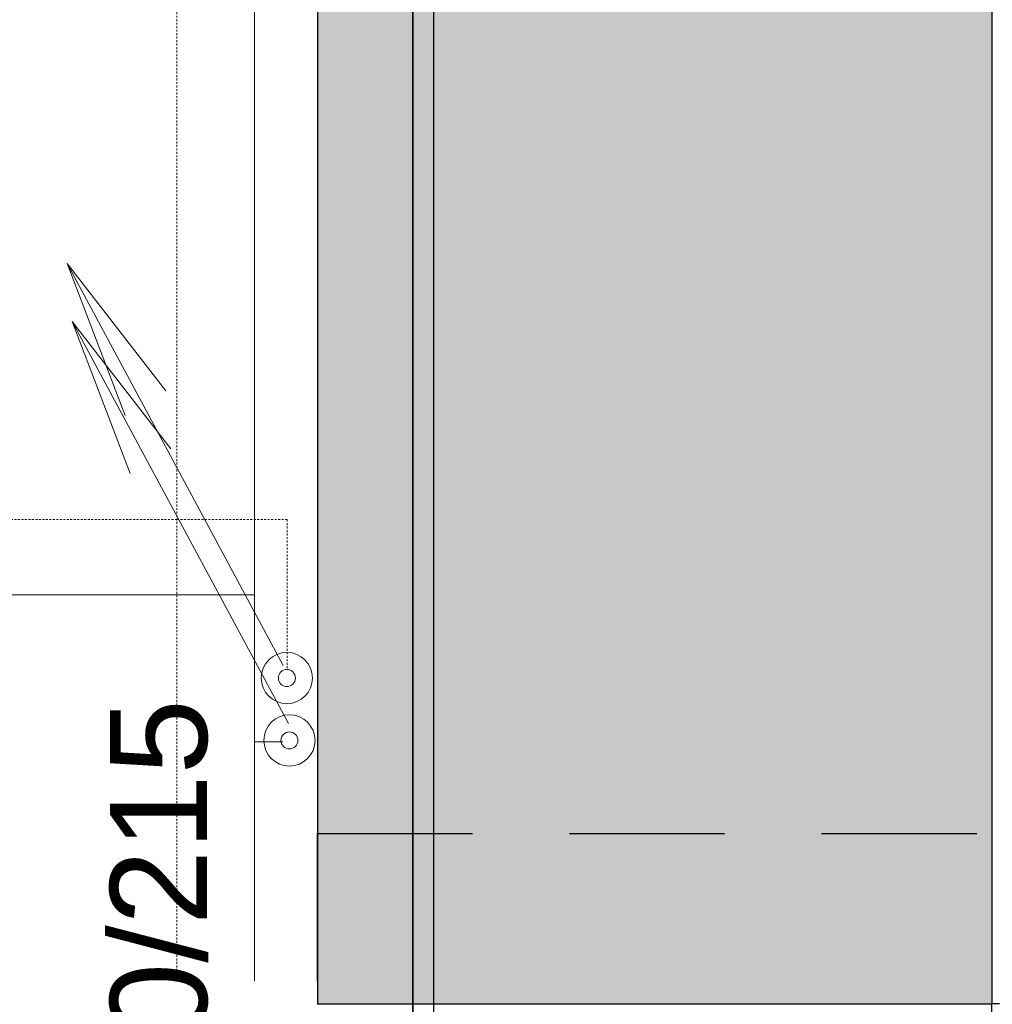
# Model space of a CAD drawing. Header units: millimetres. Extents: x -28761 to 4793, y -4271 to 20239.
# Tile 117 of 256: x -1576 to -322, y 3226 to 4495. Entities that reach past the tile are written whole.
import ezdxf

# ---------------------------------------------------------------- set-up
doc = ezdxf.new("R2010")
doc.units = ezdxf.units.MM
doc.header["$MEASUREMENT"] = 0
for name, pattern in [('Telekomunikacni vodic', [9.25, 3, -0.75, 3, -0.75, 0.125, -0.75, 0.125, -0.75]), ('Wipeout_Contour', [1000, 0, -1000]), ('Čerchovaná', [450, 200, -117.5, 15, -117.5]), ('Čárkovaná', [325, 200, -125]), ('Čárkovaná M', [4.5, 2.5, -2])]:
    doc.linetypes.add(name, pattern=pattern)
for name, color, linetype in [('5._POHLED ZÁPADNÍ_1_Anotace - S', 7, 'Continuous'), ('5._POHLED ZÁPADNÍ_1_Nové_Konstrukce - nenosné', 7, 'Continuous'), ('5._POHLED ZÁPADNÍ_1_Nové_Konstrukce - nosné', 7, 'Continuous'), ('5._POHLED ZÁPADNÍ_1_Nové_Otvory – Okna', 7, 'Continuous'), ('5._POHLED ZÁPADNÍ_1_Nové_Výplně – Řezové', 7, 'Continuous'), ('5._POHLED ZÁPADNÍ_1_Nové_Zóny', 7, 'Continuous'), ('5._POHLED ZÁPADNÍ_1_TZB - elektroinstalace', 7, 'Continuous'), ('5._POHLED ZÁPADNÍ_1_TZB - ZTI', 7, 'Continuous')]:
    doc.layers.add(name, color=color, linetype=linetype)
doc.styles.add('GENEROVANÝ_STYL_1', font='txt')

msp = doc.modelspace()

# ---------------------------------------------------------------- hatches: boundary and pattern name
at = {"layer": '5._POHLED ZÁPADNÍ_1_Nové_Výplně – Řezové', "linetype": 'Continuous', "lineweight": 0, "true_color": 0xf2b2b2}
for points in [[(-1191.7, 4150.2), (-321.7, 4150.2), (-321.7, 5105.2), (-1191.7, 5105.2)], [(-321.7, 4150.2), (-1191.7, 4150.2), (-1191.7, 3226.3), (-321.7, 3226.3)]]:
    msp.add_hatch(color=9, dxfattribs=at).paths.add_polyline_path(points)

# ---------------------------------------------------------------- linework, layer by layer
at = {"layer": '5._POHLED ZÁPADNÍ_1_Nové_Konstrukce - nenosné', "color": 1, "linetype": 'Čárkovaná', "lineweight": 25}
msp.add_line((-1191.7, 1956.3), (-1191.7, 3446.3), dxfattribs=at)
at = {"layer": '5._POHLED ZÁPADNÍ_1_Nové_Konstrukce - nenosné', "color": 1, "linetype": 'Continuous', "lineweight": 25, "flags": 128}
for points in [[(-1191.7, 5105.2), (-1191.7, 4150.2)], [(-321.7, 4150.2), (-321.7, 5105.2)], [(-1191.7, 4150.2), (-1191.7, 3226.3)], [(-321.7, 3226.3), (-321.7, 4150.2)], [(-321.7, 3226.3), (-1191.7, 3226.3)]]:
    msp.add_lwpolyline(points, dxfattribs=at)
at = {"layer": '5._POHLED ZÁPADNÍ_1_Nové_Zóny', "color": 1, "linetype": 'Continuous', "lineweight": 25, "flags": 128}
msp.add_lwpolyline([(-7316.5, 1051.1), (-1041.7, 1050.4), (-1041.7, 7304.2), (-7155.2, 7936)], close=True, dxfattribs=at)
at = {"layer": '5._POHLED ZÁPADNÍ_1_TZB - elektroinstalace', "color": 92, "linetype": 'Čerchovaná', "lineweight": 35, "true_color": 0x00d700, "flags": 128}
for points in [[(-3162.7, 13350.8), (-818.9, 13350.8), (-818.9, 7975.8), (-1068.9, 7975.8), (-1068.9, 975.8), (-15818.9, 975.8)], [(-1318.9, 7100.8), (-1068.9, 7100.8), (-1068.9, 1475.8), (-1318.9, 1475.8)]]:
    msp.add_lwpolyline(points, dxfattribs=at)
at = {"layer": '5._POHLED ZÁPADNÍ_1_TZB - elektroinstalace', "color": 92, "linetype": 'Continuous', "lineweight": 35, "true_color": 0x00d700, "flags": 128}
msp.add_lwpolyline([(-3693.9, 1100.8), (-1068.9, 1100.8), (-1068.9, 7225.8), (-6430, 7850.8), (-6318.9, 8850.8)], dxfattribs=at)
msp.add_lwpolyline([(-3693.9, 1100.8), (-1068.9, 1100.8), (-1068.9, 7225.8), (-6430, 7850.8), (-6318.9, 8850.8)], dxfattribs=at)
at = {"layer": '5._POHLED ZÁPADNÍ_1_TZB - elektroinstalace', "color": 92, "linetype": 'Telekomunikacni vodic', "lineweight": 35, "true_color": 0x00d700, "flags": 128}
msp.add_lwpolyline([(-1318.9, 7100.8), (-1068.9, 7100.8), (-1068.9, 1475.8), (-1318.9, 1475.8)], dxfattribs=at)
at = {"layer": '5._POHLED ZÁPADNÍ_1_TZB - ZTI', "color": 6, "linetype": 'Čárkovaná M', "lineweight": 20}
for p, q in [((-1372.9, 5067.4), (-1372.9, 3256.3)), ((-1372.9, 3851), (-14697.4, 3851)), ((-1372.9, 3851), (-1230.8, 3851)), ((-1230.8, 3851), (-1230.8, 3658.7))]:
    msp.add_line(p, q, dxfattribs=at)
at = {"layer": '5._POHLED ZÁPADNÍ_1_TZB - ZTI', "color": 6, "linetype": 'Continuous', "lineweight": 20}
for p, q in [((-1272.8, 5067.4), (-1272.8, 3256.3)), ((-1235.8, 3663), (-1514.4, 4181)), ((-1514.4, 4181), (-1439.9, 3985.2)), ((-1514.4, 4181), (-1387.3, 4016.8)), ((-1229.3, 3588.4), (-1507.9, 4106.4)), ((-1507.9, 4106.4), (-1433.4, 3910.6)), ((-1507.9, 4106.4), (-1380.8, 3942.3)), ((-9734.9, 3754.1), (-1272.8, 3754.1)), ((-1236.2, 3564.5), (-1272.8, 3564.5))]:
    msp.add_line(p, q, dxfattribs=at)
for centre, radius in [((-1231.2, 3646.8), 33), ((-1231.2, 3646.8), 11), ((-1227.9, 3566.4), 33), ((-1227.9, 3566.4), 11)]:
    msp.add_circle(centre, radius, dxfattribs=at)

# ---------------------------------------------------------------- texts
at = {"layer": '5._POHLED ZÁPADNÍ_1_Anotace - S', "color": 1, "linetype": 'Continuous', "lineweight": 25, "insert": (-1395.8, 2775.1), "char_height": 125, "attachment_point": 5, "rotation": 90, "style": 'GENEROVANÝ_STYL_1'}
msp.add_mtext('\\A1;{\\pqc;\\fArial|b0|i0|c238|p38;5\\fArial|b0|i0|c238|p38;xRZP 1490x140/215}', dxfattribs=at)

# ---------------------------------------------------------------- next in the draw order: wipeouts: each hides what was drawn before it
at = {"color": 254, "linetype": 'Wipeout_Contour', "lineweight": 0, "ltscale": 25052.949126}
msp.add_wipeout([(-322, 5105.2), (-322.2, 3226.7), (-312.2, 3226.7), (-162.2, 3226.7), (-162, 5105.1), (-312, 5105.2)], dxfattribs=at).dxf.layer = '5._POHLED ZÁPADNÍ_1_Nové_Výplně – Řezové'

# ---------------------------------------------------------------- next in the draw order: linework, layer by layer
at = {"layer": '5._POHLED ZÁPADNÍ_1_Nové_Konstrukce - nenosné', "color": 1, "linetype": 'Čárkovaná', "lineweight": 25}
for p, q in [((-1191.7, 3446.3), (-322.4, 3446.3)), ((-322.4, 3446.3), (-322.4, 1956.3))]:
    msp.add_line(p, q, dxfattribs=at)
at = {"layer": '5._POHLED ZÁPADNÍ_1_Nové_Konstrukce - nosné', "color": 1, "linetype": 'Continuous', "lineweight": 25}
msp.add_line((-312.2, 3226.7), (-322.2, 3226.7), dxfattribs=at)
at = {"layer": '5._POHLED ZÁPADNÍ_1_Nové_Konstrukce - nosné', "color": 1, "linetype": 'Continuous', "lineweight": 25, "flags": 128}
msp.add_lwpolyline([(-322, 5105.2), (-322.2, 3226.7)], dxfattribs=at)
at = {"layer": '5._POHLED ZÁPADNÍ_1_Nové_Otvory – Okna', "color": 1, "linetype": 'Continuous', "lineweight": 25}
for p in [(-322.4, 2176.7), (-312.2, 3226.7)]:
    msp.add_line(p, (-322.2, 3226.7), dxfattribs=at)

doc.saveas('drawing.dxf')
